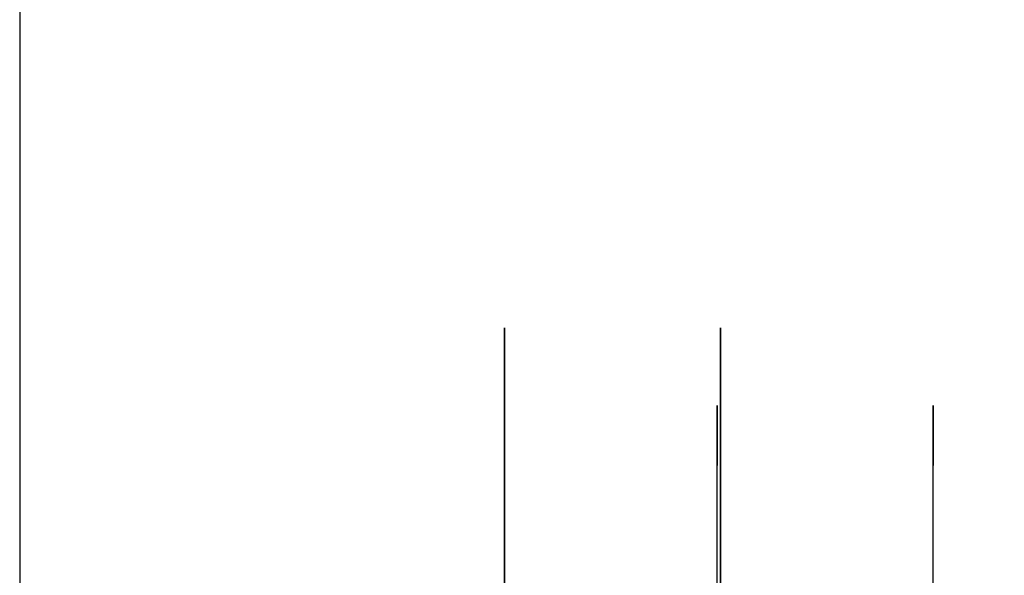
# Model space of a CAD drawing. Header units: millimetres. Extents: x -2435 to 1775, y -250 to 1540.
# Tile 30 of 60: x -2435 to -2120, y 1137 to 1314. Entities that reach past the tile are written whole.
import ezdxf

# ---------------------------------------------------------------- set-up
doc = ezdxf.new("R2010")
doc.units = ezdxf.units.MM
doc.header["$MEASUREMENT"] = 0
doc.layers.add('Work layer', color=254, linetype='Continuous', true_color=0xdddddd)

msp = doc.modelspace()

# ---------------------------------------------------------------- linework, layer by layer
at = {"layer": 'Work layer'}
msp.add_lwpolyline([(-2434.577, 143.741), (-1501.884, 143.741), (-1501.884, 1539.971), (-2434.577, 1539.971)], close=True, dxfattribs=at)
for points in [[(-2211.706, 230.138, -5.5), (-2211.706, 220.138, -5.5), (-2221.706, 220.138, -2.5), (-2245.706, 220.138, -2.5), (-2269.706, 220.138, -2.5), (-2279.706, 220.138, -5.5), (-2279.706, 230.138, -5.5), (-2279.706, 675.138, -5.5), (-2279.706, 1120.138, -5.5), (-2279.706, 1130.138, -5.5), (-2269.706, 1130.138, -2.5), (-2245.706, 1130.138, -2.5), (-2221.706, 1130.138, -2.5), (-2211.706, 1130.138, -5.5), (-2211.706, 1120.138, -5.5), (-2211.706, 675.138, -5.5), (-2211.706, 230.138, -5.5)], [(-2142.706, 230.138, -5.5), (-2142.706, 220.138, -5.5), (-2152.706, 220.138, -2.5), (-2176.706, 220.138, -2.5), (-2200.706, 220.138, -2.5), (-2210.706, 220.138, -5.5), (-2210.706, 230.138, -5.5), (-2210.706, 675.138, -5.5), (-2210.706, 1120.138, -5.5), (-2210.706, 1130.138, -5.5), (-2200.706, 1130.138, -2.5), (-2176.706, 1130.138, -2.5), (-2152.706, 1130.138, -2.5), (-2142.706, 1130.138, -5.5), (-2142.706, 1120.138, -5.5), (-2142.706, 675.138, -5.5), (-2142.706, 230.138, -5.5)]]:
    msp.add_rational_spline(points, [1, 0.707106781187, 1, 1, 1, 0.707106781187, 1, 1, 1, 0.707106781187, 1, 1, 1, 0.707106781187, 1, 1, 1], degree=2, knots=[1482.167782, 1482.167782, 1482.167782, 1913.6991118, 1913.6991118, 1961.6991118, 1961.6991118, 2393.2304417, 2393.2304417, 2439.0173379, 2439.0173379, 2870.5486678, 2870.5486678, 2918.5486678, 2918.5486678, 3350.0799976, 3350.0799976, 3395.8668938, 3395.8668938, 3395.8668938], dxfattribs=at)

doc.saveas('drawing.dxf')
